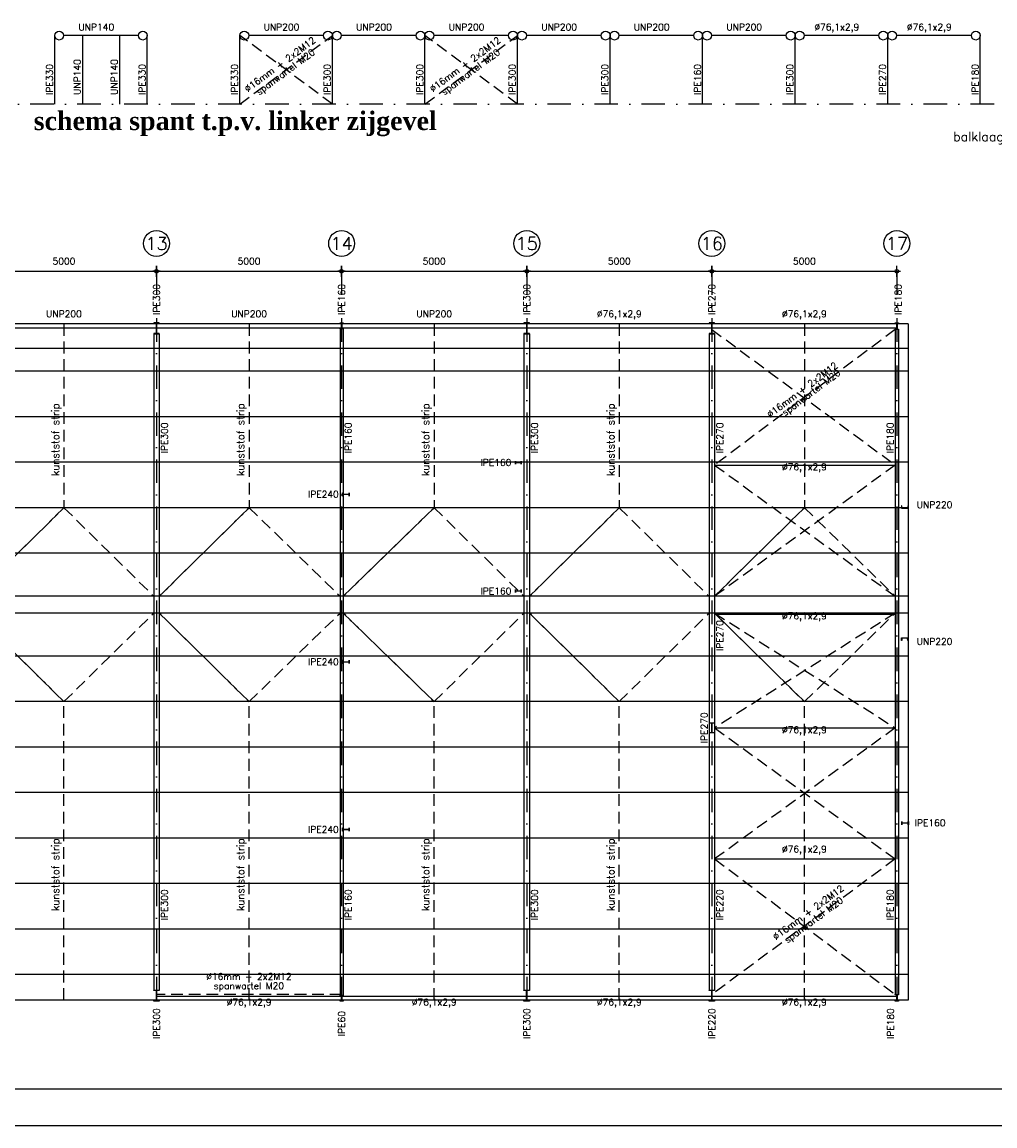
# Model space of a CAD drawing. Extents: x 0 to 139900, y 0 to 143500.
# Tile 5 of 34: x 61868 to 88147, y 0 to 29806. Entities that reach past the tile are written whole.
import ezdxf
from ezdxf.enums import TextEntityAlignment as Align

# ---------------------------------------------------------------- set-up
doc = ezdxf.new("R2010")
doc.units = 0
doc.header["$LTSCALE"] = 100
doc.header["$PDMODE"] = 3
doc.header["$PDSIZE"] = -3
doc.linetypes.add('DASHDOT2', pattern=[12.7, 6.35, -3.175, 0, -3.175])
doc.linetypes.add('HIDDEN2', pattern=[4.7625, 3.175, -1.5875])
doc.layers.get('0').update_dxf_attribs({"linetype": 'CONTINUOUS'})
doc.layers.get('DEFPOINTS').update_dxf_attribs({"linetype": 'CONTINUOUS'})
for name, color, linetype in [('A--A$1C-_CIRKEL', 3, 'CONTINUOUS'), ('A--L$2A-', 7, 'CONTINUOUS'), ('A--L$2A-_F123-', 1, 'CONTINUOUS'), ('A--L$7A-_STRAMIEN', 1, 'DASHDOT2'), ('A--L28--', 7, 'CONTINUOUS'), ('A--L28--_F1---', 1, 'HIDDEN2'), ('A--L28H-_F123-', 2, 'CONTINUOUS'), ('A--L28S-_F123-', 1, 'CONTINUOUS'), ('A--M$1A-_F123-_MAATV', 7, 'CONTINUOUS'), ('A--T$1A-_F123-_01', 7, 'CONTINUOUS'), ('A--T$1A-_F123-_0_18MM', 1, 'CONTINUOUS'), ('A--T$1A-_F123-_0_25MM', 2, 'CONTINUOUS')]:
    doc.layers.add(name, color=color, linetype=linetype)
doc.styles.add('0_18', font='ROMANS.shx', dxfattribs={"height": 180})
doc.styles.add('0_25', font='ROMANS.shx', dxfattribs={"height": 250})
doc.styles.add('ALFA-0_25', font='ROMANS')
doc.styles.add('DLV5', font='TIMESBD.TTF')
doc.styles.add('MISO', font='ROMANS.shx')
doc.dimstyles.new('DLV18', dxfattribs={"dimscale": 100, "dimtxt": 1.8, "dimasz": 1, "dimexe": 0, "dimexo": 0, "dimgap": 0, "dimtad": 0, "dimdec": 0, "dimrnd": 1, "dimzin": 0, "dimtxsty": 'MISO', "dimblk1": '$DIMDLV', "dimblk2": '$DIMDLV', "dimsah": 1, "dimcen": 0, "dimse1": 1, "dimse2": 1, "dimclrd": 256, "dimclre": 256, "dimclrt": 1, "dimazin": 3, "dimtfac": 1, "dimtdec": 0, "dimtix": 1, "dimtmove": 0, "dimatfit": 3, "dimtvp": 1.5, "dimtolj": 1, "dimtzin": 0})

# ---------------------------------------------------------------- blocks, each defined once
blk = doc.blocks.new('KA-A1-2X')
at = {"layer": 'A--L$2A-_F123-'}
blk.add_lwpolyline([(0, 0), (0, 594), (1261, 594), (1261, 0)], close=True, dxfattribs=at)
at = {"layer": 'A--L$2A-_F123-', "color": 4}
blk.add_lwpolyline([(10, 10), (1251, 10), (1251, 584), (10, 584)], close=True, dxfattribs=at)
blk = doc.blocks.new('$DIMDLV')
at = {"color": 0}
for p, q in [((-1, 0), (1, 0)), ((0, -1.5), (0, 1.5))]:
    blk.add_line(p, q, dxfattribs=at)
blk.add_circle((0, 0), 0.5, dxfattribs=at)
blk = doc.blocks.new('*D50')
at = {"layer": 'A--M$1A-_F123-_MAATV', "linetype": 'CONTINUOUS'}
blk.add_line((65600, 23077.5), (70400, 23077.5), dxfattribs=at)
at = {"layer": 'DEFPOINTS', "color": 0, "linetype": 'CONTINUOUS'}
for p in [(65500, 23077.5), (70500, 23077.5), (70500, 23077.5)]:
    blk.add_point(p, dxfattribs=at)
at = {"layer": 'A--M$1A-_F123-_MAATV', "linetype": 'CONTINUOUS', "xscale": 100, "yscale": 100, "zscale": 100, "rotation": 180}
blk.add_blockref('$DIMDLV', (65500, 23077.5), dxfattribs=at)
at = {"layer": 'A--M$1A-_F123-_MAATV', "linetype": 'CONTINUOUS', "xscale": 100, "yscale": 100, "zscale": 100}
blk.add_blockref('$DIMDLV', (70500, 23077.5), dxfattribs=at)
at = {"layer": 'A--M$1A-_F123-_MAATV', "color": 1, "linetype": 'CONTINUOUS', "insert": (68000, 23347.5), "char_height": 180, "attachment_point": 5, "style": 'MISO'}
blk.add_mtext('\\A1;5000', dxfattribs=at)
blk = doc.blocks.new('QD20569-')
at = {"layer": 'A--L28--_F1---', "color": 2, "linetype": 'CONTINUOUS'}
blk.add_lwpolyline([(75, -150), (-75, -150), (-75, -139.3), (-10.55, -139.3, 0.41421356), (-3.55, -132.3), (-3.55, 132.3, 0.41421356), (-10.55, 139.3), (-75, 139.3), (-75, 150), (75, 150), (75, 139.3), (10.55, 139.3, 0.41421356), (3.55, 132.3), (3.55, -132.3, 0.41421356), (10.55, -139.3), (75, -139.3)], format="xyb", close=True, dxfattribs=at)
blk = doc.blocks.new('*D51')
at = {"layer": 'A--M$1A-_F123-_MAATV', "linetype": 'CONTINUOUS'}
blk.add_line((60600, 23077.5), (65400, 23077.5), dxfattribs=at)
at = {"layer": 'DEFPOINTS', "color": 0, "linetype": 'CONTINUOUS'}
for p in [(60500, 23077.5), (65500, 23077.5), (65500, 23077.5)]:
    blk.add_point(p, dxfattribs=at)
at = {"layer": 'A--M$1A-_F123-_MAATV', "linetype": 'CONTINUOUS', "xscale": 100, "yscale": 100, "zscale": 100, "rotation": 180}
blk.add_blockref('$DIMDLV', (60500, 23077.5), dxfattribs=at)
at = {"layer": 'A--M$1A-_F123-_MAATV', "linetype": 'CONTINUOUS', "xscale": 100, "yscale": 100, "zscale": 100}
blk.add_blockref('$DIMDLV', (65500, 23077.5), dxfattribs=at)
at = {"layer": 'A--M$1A-_F123-_MAATV', "color": 1, "linetype": 'CONTINUOUS', "insert": (63000, 23347.5), "char_height": 180, "attachment_point": 5, "style": 'MISO'}
blk.add_mtext('\\A1;5000', dxfattribs=at)
blk = doc.blocks.new('CIRKEL')
at = {"layer": 'A--A$1C-_CIRKEL'}
blk.add_circle((0, 0), 350, dxfattribs=at)
blk = doc.blocks.new('QD20563-')
at = {"layer": 'A--L28--_F1---', "color": 2, "linetype": 'CONTINUOUS'}
blk.add_lwpolyline([(41, -80), (-41, -80), (-41, -72.6), (-9.5, -72.6, 0.4142136), (-2.5, -65.6), (-2.5, 65.6, 0.4142136), (-9.5, 72.6), (-41, 72.6), (-41, 80), (41, 80), (41, 72.6), (9.5, 72.6, 0.4142136), (2.5, 65.6), (2.5, -65.6, 0.4142136), (9.5, -72.6), (41, -72.6)], format="xyb", close=True, dxfattribs=at)
blk = doc.blocks.new('QD20564-')
at = {"layer": 'A--L28--_F1---', "color": 2, "linetype": 'CONTINUOUS'}
blk.add_lwpolyline([(45.5, -90), (-45.5, -90), (-45.5, -82), (-9.65, -82, 0.41421356), (-2.65, -75), (-2.65, 75, 0.41421356), (-9.65, 82), (-45.5, 82), (-45.5, 90), (45.5, 90), (45.5, 82), (9.65, 82, 0.41421356), (2.65, 75), (2.65, -75, 0.41421356), (9.65, -82), (45.5, -82)], format="xyb", close=True, dxfattribs=at)
blk = doc.blocks.new('*D52')
at = {"layer": 'A--M$1A-_F123-_MAATV', "linetype": 'CONTINUOUS'}
blk.add_line((80600, 23077.5), (85400, 23077.5), dxfattribs=at)
at = {"layer": 'DEFPOINTS', "color": 0, "linetype": 'CONTINUOUS'}
for p in [(80500, 23077.5), (85500, 23077.5), (85500, 23077.5)]:
    blk.add_point(p, dxfattribs=at)
at = {"layer": 'A--M$1A-_F123-_MAATV', "linetype": 'CONTINUOUS', "xscale": 100, "yscale": 100, "zscale": 100, "rotation": 180}
blk.add_blockref('$DIMDLV', (80500, 23077.5), dxfattribs=at)
at = {"layer": 'A--M$1A-_F123-_MAATV', "linetype": 'CONTINUOUS', "xscale": 100, "yscale": 100, "zscale": 100}
blk.add_blockref('$DIMDLV', (85500, 23077.5), dxfattribs=at)
at = {"layer": 'A--M$1A-_F123-_MAATV', "color": 1, "linetype": 'CONTINUOUS', "insert": (83000, 23347.5), "char_height": 180, "attachment_point": 5, "style": 'MISO'}
blk.add_mtext('\\A1;5000', dxfattribs=at)
blk = doc.blocks.new('*D53')
at = {"layer": 'A--M$1A-_F123-_MAATV', "linetype": 'CONTINUOUS'}
blk.add_line((75600, 23077.5), (80400, 23077.5), dxfattribs=at)
at = {"layer": 'DEFPOINTS', "color": 0, "linetype": 'CONTINUOUS'}
for p in [(75500, 23077.5), (80500, 23077.5), (80500, 23077.5)]:
    blk.add_point(p, dxfattribs=at)
at = {"layer": 'A--M$1A-_F123-_MAATV', "linetype": 'CONTINUOUS', "xscale": 100, "yscale": 100, "zscale": 100, "rotation": 180}
blk.add_blockref('$DIMDLV', (75500, 23077.5), dxfattribs=at)
at = {"layer": 'A--M$1A-_F123-_MAATV', "linetype": 'CONTINUOUS', "xscale": 100, "yscale": 100, "zscale": 100}
blk.add_blockref('$DIMDLV', (80500, 23077.5), dxfattribs=at)
at = {"layer": 'A--M$1A-_F123-_MAATV', "color": 1, "linetype": 'CONTINUOUS', "insert": (78000, 23347.5), "char_height": 180, "attachment_point": 5, "style": 'MISO'}
blk.add_mtext('\\A1;5000', dxfattribs=at)
blk = doc.blocks.new('*D38')
at = {"layer": 'A--M$1A-_F123-_MAATV', "linetype": 'CONTINUOUS'}
blk.add_line((70600, 23077.5), (75400, 23077.5), dxfattribs=at)
at = {"layer": 'DEFPOINTS', "color": 0, "linetype": 'CONTINUOUS'}
for p in [(70500, 23077.5), (75500, 23077.5), (75500, 23077.5)]:
    blk.add_point(p, dxfattribs=at)
at = {"layer": 'A--M$1A-_F123-_MAATV', "linetype": 'CONTINUOUS', "xscale": 100, "yscale": 100, "zscale": 100, "rotation": 180}
blk.add_blockref('$DIMDLV', (70500, 23077.5), dxfattribs=at)
at = {"layer": 'A--M$1A-_F123-_MAATV', "linetype": 'CONTINUOUS', "xscale": 100, "yscale": 100, "zscale": 100}
blk.add_blockref('$DIMDLV', (75500, 23077.5), dxfattribs=at)
at = {"layer": 'A--M$1A-_F123-_MAATV', "color": 1, "linetype": 'CONTINUOUS', "insert": (73000, 23347.5), "char_height": 180, "attachment_point": 5, "style": 'MISO'}
blk.add_mtext('\\A1;5000', dxfattribs=at)
blk = doc.blocks.new('QD20673-')
at = {"layer": 'A--L28--_F1---', "color": 2, "linetype": 'CONTINUOUS'}
blk.add_lwpolyline([(0, -89), (0, 89), (70, 89), (70, 85, -0.391021), (66, 81), (16, 77, 0.39104), (8, 68), (8, -68, 0.39104), (16, -77), (66, -81, -0.391021), (70, -85), (70, -89)], format="xyb", close=True, dxfattribs=at)
blk = doc.blocks.new('QD20568-')
at = {"layer": 'A--L28--_F1---', "color": 2, "linetype": 'CONTINUOUS'}
blk.add_lwpolyline([(67.5, -135), (-67.5, -135), (-67.5, -124.8), (-10.3, -124.8, 0.4142136), (-3.3, -117.8), (-3.3, 117.8, 0.4142136), (-10.3, 124.8), (-67.5, 124.8), (-67.5, 135), (67.5, 135), (67.5, 124.8), (10.3, 124.8, 0.4142136), (3.3, 117.8), (3.3, -117.8, 0.4142136), (10.3, -124.8), (67.5, -124.8)], format="xyb", close=True, dxfattribs=at)

msp = doc.modelspace()

# ---------------------------------------------------------------- linework, layer by layer
at = {"linetype": 'CONTINUOUS'}
for centre in [(62870, 29442), (65130, 29442), (67870, 29442), (70130, 29442), (70370, 29442), (72630, 29442), (72870, 29442), (75130, 29442), (75370, 29442), (75370, 29442), (77630, 29442), (77870, 29442), (80130, 29442), (80370, 29442), (82630, 29442), (82870, 29442), (85130, 29442), (85370, 29442), (87630, 29442)]:
    msp.add_circle(centre, 120, dxfattribs=at)
at = {"layer": 'A--L$7A-_STRAMIEN', "linetype": 'DASHDOT2'}
msp.add_line((88125, 27590), (47125, 27590), dxfattribs=at)
at = {"layer": 'A--L$7A-_STRAMIEN'}
for p, q in [((65500, 23077.5), (65500, 3377.5)), ((70500, 23077.5), (70500, 3377.5)), ((75500, 23077.5), (75500, 3377.5)), ((80500, 23077.5), (80500, 3377.5)), ((85500, 23077.5), (85500, 3377.5))]:
    msp.add_line(p, q, dxfattribs=at)
at = {"layer": 'A--L$7A-_STRAMIEN', "linetype": 'CONTINUOUS'}
for p, q in [((70459, 21524.9), (70459, 3530.1)), ((70541, 21524.9), (70541, 3530.1)), ((85454.5, 21505.5), (85454.5, 3549.5)), ((85545.5, 21505.5), (85545.5, 3549.5)), ((65425, 21388.2), (65425, 3666.8)), ((65575, 21388.2), (65575, 3666.8)), ((75425, 21388.2), (75425, 3666.8)), ((75575, 21388.2), (75575, 3666.8)), ((80425, 21388.2), (80425, 3666.8)), ((80575, 21388.2), (80575, 3666.8))]:
    msp.add_line(p, q, dxfattribs=at)
at = {"layer": 'A--L28H-_F123-'}
for p, q in [((85800, 21655), (5200, 21655)), ((85800, 21655), (85800, 3400)), ((85800, 20990.4), (5200, 20990.4)), ((85800, 20378.4), (5200, 20378.4)), ((85800, 19149.9), (5200, 19149.9)), ((85800, 17921.4), (5200, 17921.4)), ((85800, 16692.9), (5200, 16692.9)), ((85800, 15464.4), (5200, 15464.4)), ((85800, 14302), (5200, 14302)), ((85800, 13846.8), (5200, 13846.8)), ((85800, 12684.5), (5200, 12684.5)), ((85800, 11456), (5200, 11456)), ((85800, 10227.5), (5200, 10227.5)), ((85800, 8998.9), (5200, 8998.9)), ((85800, 7770.4), (5200, 7770.4)), ((85800, 6541.9), (5200, 6541.9)), ((85800, 5313.4), (5200, 5313.4)), ((85800, 4084.9), (5200, 4084.9)), ((85800, 3400), (5200, 3400))]:
    msp.add_line(p, q, dxfattribs=at)
at = {"layer": 'A--L28S-_F123-', "color": 4, "linetype": 'CONTINUOUS'}
for p, q in [((62750, 27590), (62750, 29442)), ((65010, 29442), (62990, 29442)), ((63500, 29442), (63500, 27590)), ((64500, 29442), (64500, 27590)), ((65250, 27590), (65250, 29442)), ((67750, 27590), (67750, 29442)), ((70010, 29442), (67990, 29442)), ((70250, 27590), (70250, 29442)), ((72510, 29442), (70490, 29442)), ((72750, 27590), (72750, 29442)), ((75010, 29442), (72990, 29442)), ((75250, 27590), (75250, 29442)), ((77510, 29442), (75490, 29442)), ((77750, 27590), (77750, 29442)), ((80010, 29442), (77990, 29442)), ((80250, 27590), (80250, 29442)), ((82510, 29442), (80490, 29442)), ((82750, 27590), (82750, 29442)), ((85010, 29442), (82990, 29442)), ((85250, 27590), (85250, 29442)), ((87510, 29442), (85490, 29442)), ((87750, 27590), (87750, 29442)), ((60500, 21551.2), (65500, 21551.2)), ((65500, 21551.2), (70500, 21551.2)), ((70500, 21551.2), (75500, 21551.2)), ((75500, 21551.2), (80500, 21551.2)), ((80500, 21551.2), (85500, 21551.2)), ((80575, 17845.1), (85454.5, 17845.1)), ((80575, 13821.8), (85454.5, 13821.8)), ((80575, 10750.1), (85454.5, 10750.1)), ((80575, 7208.5), (85454.5, 7208.5)), ((65500, 3503.8), (70500, 3503.8)), ((70500, 3503.8), (75500, 3503.8)), ((75500, 3503.8), (80500, 3503.8)), ((80500, 3503.8), (85500, 3503.8))]:
    msp.add_line(p, q, dxfattribs=at)
at = {"layer": 'A--L28S-_F123-', "color": 3, "linetype": 'HIDDEN2'}
for p, q in [((70250, 27590), (67750, 29442)), ((67750, 27590), (70250, 29442)), ((75250, 27590), (72750, 29442)), ((72750, 27590), (75250, 29442)), ((70500, 3549.5), (65500, 3549.5))]:
    msp.add_line(p, q, dxfattribs=at)
at = {"layer": 'A--L28S-_F123-', "color": 8, "linetype": 'HIDDEN2'}
for points in [[(63000, 21655), (63000, 16692.9), (60575, 14302), (63000, 16692.9), (65425, 14302)], [(68000, 21655), (68000, 16692.9), (65575, 14302), (68000, 16692.9), (70459, 14302)], [(73000, 21655), (73000, 16692.9), (70541, 14302), (73000, 16692.9), (75425, 14302)], [(78000, 21655), (78000, 16692.9), (75575, 14302), (78000, 16692.9), (80425, 14302)], [(83000, 21655), (83000, 16692.9), (80575, 14302), (83000, 16692.9), (85454.5, 14302)], [(63000, 3400), (63000, 11456), (60575, 13846.8), (63000, 11456), (65425, 13846.8)], [(68000, 3400), (68000, 11456), (65575, 13846.8), (68000, 11456), (70459, 13846.8)], [(73000, 3400), (73000, 11456), (70541, 13846.8), (73000, 11456), (75425, 13846.8)], [(78000, 3400), (78000, 11456), (75575, 13846.8), (78000, 11456), (80425, 13846.8)], [(83000, 3400), (83000, 11456), (80575, 13846.8), (83000, 11456), (85454.5, 13846.8)]]:
    msp.add_lwpolyline(points, dxfattribs=at)
at = {"layer": 'A--L28S-_F123-', "color": 3, "linetype": 'HIDDEN2'}
for points in [[(80500, 21505.5), (85454.5, 17845.1), (80575, 14302)], [(85454.5, 21505.5), (80575, 17845.1), (85454.5, 14302)], [(85454.5, 13846.8), (80575, 10750.1), (85454.5, 7208.5), (80500, 3549.5)], [(80575, 13846.8), (85454.5, 10750.1), (80575, 7208.5), (85454.5, 3549.5)]]:
    msp.add_lwpolyline(points, dxfattribs=at)

# ---------------------------------------------------------------- block references
at = {"layer": 'A--L$2A-', "xscale": 100, "yscale": 100}
msp.add_blockref('KA-A1-2X', (0, 0), dxfattribs=at)
at = {"layer": 'A--L28--', "xscale": -1}
for name, p, rotation in [('QD20569-', (65500, 21538.2), 180), ('QD20569-', (75500, 21538.2), 180), ('QD20569-', (80500, 21538.2), 180), ('QD20673-', (85710.7, 16677.5), 270)]:
    msp.add_blockref(name, p, dxfattribs=dict(at, rotation=rotation))
at = {"layer": 'A--L28--'}
for name, p in [('QD20563-', (70500, 21604.9)), ('QD20564-', (85500, 21595.5)), ('QD20568-', (80500, 10750.1)), ('QD20569-', (65500, 3516.8)), ('QD20569-', (75500, 3516.8)), ('QD20569-', (80500, 3516.8)), ('QD20563-', (70500, 3450.1)), ('QD20564-', (85500, 3459.5))]:
    msp.add_blockref(name, p, dxfattribs=at)
at = {"layer": 'A--L28--', "rotation": 270}
for name, p in [('QD20563-', (75272.6, 17910.8)), ('QD20564-', (70618, 17052.5)), ('QD20563-', (75272.6, 14444.2)), ('QD20673-', (85710.7, 13177.5)), ('QD20564-', (70618, 12527.5)), ('QD20564-', (70618, 8002.5)), ('QD20564-', (85718, 8177.5))]:
    msp.add_blockref(name, p, dxfattribs=at)
at = {"layer": 'A--M$1A-_F123-_MAATV'}
ref = msp.add_blockref('CIRKEL', (65500, 23827.5), dxfattribs=at)
ref.add_attrib('A', '13', dxfattribs={"layer": 'A--T$1A-_F123-_0_25MM', "height": 350, "style": 'ALFA-0_25'}).set_placement((65500, 23827.5), align=Align.MIDDLE_CENTER)
ref = msp.add_blockref('CIRKEL', (70500, 23827.5), dxfattribs=at)
ref.add_attrib('A', '14', dxfattribs={"layer": 'A--T$1A-_F123-_0_25MM', "height": 350, "style": 'ALFA-0_25'}).set_placement((70500, 23827.5), align=Align.MIDDLE_CENTER)
ref = msp.add_blockref('CIRKEL', (75500, 23827.5), dxfattribs=at)
ref.add_attrib('A', '15', dxfattribs={"layer": 'A--T$1A-_F123-_0_25MM', "height": 350, "style": 'ALFA-0_25'}).set_placement((75500, 23827.5), align=Align.MIDDLE_CENTER)
ref = msp.add_blockref('CIRKEL', (80500, 23827.5), dxfattribs=at)
ref.add_attrib('A', '16', dxfattribs={"layer": 'A--T$1A-_F123-_0_25MM', "height": 350, "style": 'ALFA-0_25'}).set_placement((80500, 23827.5), align=Align.MIDDLE_CENTER)
ref = msp.add_blockref('CIRKEL', (85500, 23827.5), dxfattribs=at)
ref.add_attrib('A', '17', dxfattribs={"layer": 'A--T$1A-_F123-_0_25MM', "height": 350, "style": 'ALFA-0_25'}).set_placement((85500, 23827.5), align=Align.MIDDLE_CENTER)

# ---------------------------------------------------------------- texts
at = {"layer": 'A--T$1A-_F123-_01', "linetype": 'CONTINUOUS', "style": 'DLV5'}
msp.add_text('schema spant t.p.v. linker zijgevel', height=500, dxfattribs=at).set_placement((67625, 26890), align=Align.CENTER)
at = {"layer": 'A--T$1A-_F123-_0_18MM', "color": 2, "style": '0_18'}
for s, p in [('UNP140', (63875, 29582)), ('UNP200', (68875, 29582)), ('UNP200', (71375, 29582)), ('UNP200', (73875, 29582)), ('UNP200', (76375, 29582)), ('UNP200', (78875, 29582)), ('UNP200', (81375, 29582)), ('%%c76,1x2,9', (83875, 29582)), ('%%c76,1x2,9', (86375, 29582)), ('UNP200', (63000, 21835.5)), ('UNP200', (68000, 21835.5)), ('UNP200', (73000, 21835.5)), ('%%c76,1x2,9', (78000, 21835.5)), ('%%c76,1x2,9', (83000, 21835.5)), ('IPE160', (74669, 17820.1)), ('%%c76,1x2,9', (83000, 17703.4)), ('IPE240', (70006.2, 16966.7)), ('UNP220', (86517.9, 16684.2)), ('IPE160', (74669, 14353.4)), ('%%c76,1x2,9', (83000, 13680.1)), ('UNP220', (86517.9, 12990.8)), ('IPE240', (70006.2, 12441.7)), ('%%c76,1x2,9', (83000, 10608.4)), ('IPE240', (70006.2, 7916.7)), ('IPE160', (86396.3, 8091.9)), ('%%c76,1x2,9', (83000, 7384.5)), ('%%c16mm + 2x2M12', (67995.3, 3942.8)), ('spanwartel M20', (67995.3, 3692.8)), ('%%c76,1x2,9', (68000, 3253.8)), ('%%c76,1x2,9', (73000, 3253.8)), ('%%c76,1x2,9', (78000, 3253.8)), ('%%c76,1x2,9', (83000, 3253.8))]:
    msp.add_text(s, height=180, dxfattribs=at).set_placement(p, align=Align.CENTER)
for s, rotation, p in [('%%c16mm + 2x2M12', 36.53075, (68887.5, 28590.9)), ('%%c16mm + 2x2M12', 36.53075, (73887.5, 28590.9)), ('spanwartel M20', 36.53075, (69036.3, 28390.1)), ('spanwartel M20', 36.53075, (74036.3, 28390.1)), ('IPE300', 90, (65590.8, 22316.8)), ('IPE160', 90, (70590.8, 22316.8)), ('IPE300', 90, (75590.8, 22316.8)), ('IPE270', 90, (80590.8, 22316.8)), ('IPE180', 90, (85622.7, 22316.8)), ('%%c16mm + 2x2M12', 36.87554, (82996.1, 19802.6)), ('spanwartel M20', 36.87554, (83235.6, 19730.9)), ('IPE300', 90, (65803.1, 18577.7)), ('IPE160', 90, (70769.1, 18577.7)), ('IPE300', 90, (75803.1, 18577.7)), ('IPE270', 90, (80803.1, 18577.7)), ('IPE180', 90, (85406.4, 18577.7)), ('IPE270', 90, (80803.1, 13240.5)), ('IPE270', 90, (80385.2, 10750.9)), ('IPE300', 90, (65803.1, 5969.7)), ('IPE160', 90, (70769.1, 5969.7)), ('IPE300', 90, (75803.1, 5969.7)), ('IPE220', 90, (80803.1, 5969.7)), ('%%c16mm + 2x2M12', 36.44626, (83155.3, 5691.2)), ('IPE180', 90, (85406.4, 5969.7)), ('spanwartel M20', 36.44626, (83303.8, 5490.1)), ('IPE300', 90, (65590.8, 2761.3)), ('IPE60', 90, (70590.8, 2761.3)), ('IPE300', 90, (75590.8, 2761.3)), ('IPE220', 90, (80590.8, 2761.3)), ('IPE180', 90, (85414.9, 2761.3))]:
    msp.add_text(s, height=180, rotation=rotation, dxfattribs=at).set_placement(p, align=Align.CENTER)
for s, p in [('UNP140', (63450, 27840)), ('UNP140', (64450, 27840)), ('IPE330', (62700, 27840)), ('IPE330', (65200, 27840)), ('IPE330', (67700, 27840)), ('IPE300', (70200, 27840)), ('IPE300', (72700, 27840)), ('IPE300', (75200, 27840)), ('IPE300', (77700, 27840)), ('IPE160', (80200, 27840)), ('IPE300', (82700, 27840)), ('IPE270', (85200, 27840)), ('IPE180', (87700, 27840))]:
    msp.add_text(s, height=180, rotation=90, dxfattribs=at).set_placement(p)
at = {"layer": 'A--T$1A-_F123-_0_25MM', "linetype": 'CONTINUOUS', "style": '0_25'}
msp.add_text('balklaag 75x200mm (K17)', height=250, dxfattribs=at).set_placement((87018.6, 26590))
at = {"layer": 'A--T$1A-_F123-_0_25MM', "style": '0_25'}
for p in [(62866.7, 17547.2), (67866.7, 17547.2), (72866.7, 17547.2), (77866.7, 17547.2), (62866.7, 5801.3), (67866.7, 5801.3), (72866.7, 5801.3), (77866.7, 5801.3)]:
    msp.add_text('kunststof strip', height=200, rotation=90, dxfattribs=at).set_placement(p)

# ---------------------------------------------------------------- dimensions: what is measured, and where the dimension line sits
at = {"layer": 'A--M$1A-_F123-_MAATV', "linetype": 'CONTINUOUS'}
for base, p1, p2, picture, middle in [((65500, 23077.5), (60500, 23077.5), (65500, 23077.5), '*D51', (63000, 23347.5)), ((70500, 23077.5), (65500, 23077.5), (70500, 23077.5), '*D50', (68000, 23347.5)), ((75500, 23077.5), (70500, 23077.5), (75500, 23077.5), '*D38', (73000, 23347.5)), ((80500, 23077.5), (75500, 23077.5), (80500, 23077.5), '*D53', (78000, 23347.5)), ((85500, 23077.5), (80500, 23077.5), (85500, 23077.5), '*D52', (83000, 23347.5))]:
    dim = msp.add_linear_dim(base=base, p1=p1, p2=p2, dimstyle='DLV18', dxfattribs=at)
    dim.commit()
    dim.dimension.update_dxf_attribs({"geometry": picture, "text_midpoint": middle})

doc.saveas('drawing.dxf')
